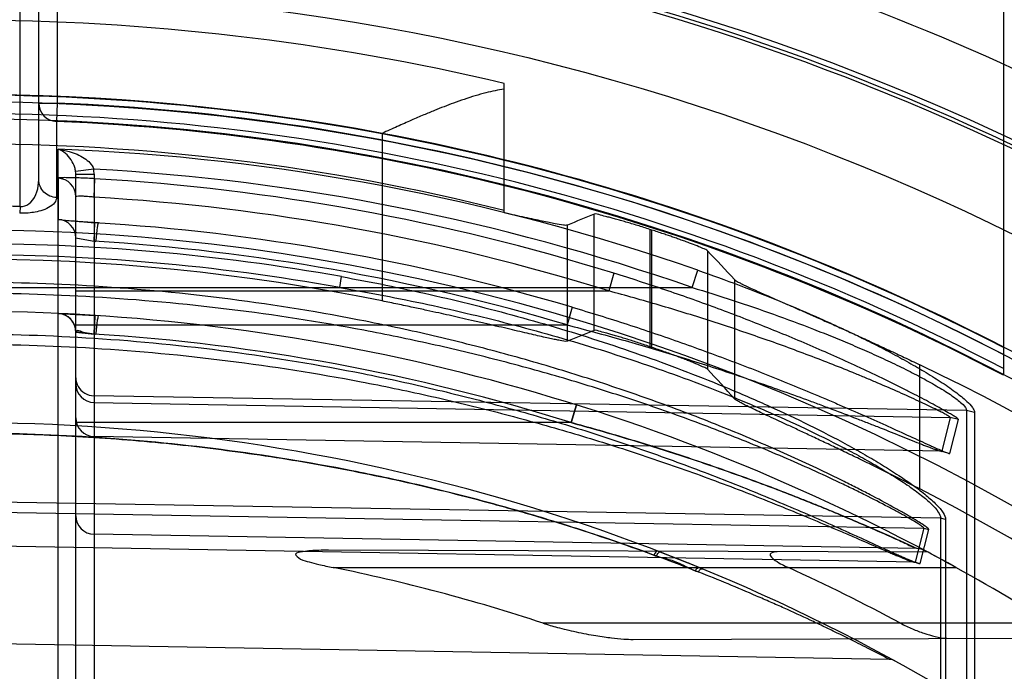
# Model space of a CAD drawing. Header units: millimetres. Extents: x 0 to 297, y 0 to 210.
# Tile 45 of 256: x 145.85 to 146.036, y 91.388 to 91.511. Entities that reach past the tile are written whole.
import ezdxf

# ---------------------------------------------------------------- set-up
doc = ezdxf.new("R2010")
doc.units = ezdxf.units.MM
doc.header["$LTSCALE"] = 16.335
doc.layers.get('0').update_dxf_attribs({"linetype": 'CONTINUOUS'})
for name, color, linetype in [('01_GLOBAL', 7, 'CONTINUOUS'), ('INTFCLR_1', 7, 'CONTINUOUS'), ('INTFCLR_144815', 7, 'CONTINUOUS')]:
    doc.layers.add(name, color=color, linetype=linetype)

msp = doc.modelspace()

# ---------------------------------------------------------------- linework, layer by layer
at = {"color": 7, "linetype": 'Continuous'}
msp.add_circle((146.8548034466, 92.13446435), 2.66, dxfattribs=at)
at = {"color": 9, "linetype": 'Continuous'}
msp.add_arc((146.8548034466, 92.13446435), 2.6259090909, 182.9674534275, 267.0325465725, dxfattribs=at)
at = {"layer": '01_GLOBAL', "color": 7, "linetype": 'Continuous'}
msp.add_circle((146.8548034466, 92.13446435), 2.695, dxfattribs=at)
at = {"layer": 'INTFCLR_1', "color": 6, "linetype": 'Continuous'}
for p, q in [((146.0356077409, 91.6442686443), (146.0356077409, 91.4442887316)), ((145.8642085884, 91.4555704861), (145.8640466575, 91.4520775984)), ((145.8606077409, 91.4524546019), (145.8640466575, 91.4520775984)), ((145.9782187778, 91.4080186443), (145.978781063, 91.4077873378))]:
    msp.add_line(p, q, dxfattribs=at)
at = {"layer": 'INTFCLR_1', "color": 9, "linetype": 'Continuous'}
for p, q in [((145.8501077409, 91.4761146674), (145.8501077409, 91.6034353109)), ((145.8536077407, 91.4811923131), (145.8536077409, 91.5917686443)), ((145.8571077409, 91.5917686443), (145.8571077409, 91.4956634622)), ((145.8536077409, 91.4956634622), (145.8571077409, 91.4956634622)), ((145.8571077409, 91.4956634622), (145.8569642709, 91.4921759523)), ((145.8569642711, 91.4921759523), (145.8569642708, 91.4778234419)), ((145.8572536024, 91.3765782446), (145.8572536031, 91.48696436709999)), ((145.8639853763, 91.48319577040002), (145.8605771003, 91.4827419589)), ((145.8572577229, 91.48147207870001), (145.8572606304, 91.473704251)), ((145.8606077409, 91.35565341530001), (145.8606077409, 91.48225481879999)), ((145.8606077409, 91.48225481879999), (145.8640466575, 91.48225481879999)), ((145.8640466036, 91.477892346), (145.8641943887, 91.4813839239)), ((145.8640466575, 91.48225481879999), (145.8640466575, 91.3521539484)), ((145.8501077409, 91.4761146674), (145.8500216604, 91.47487020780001)), ((145.976882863, 91.4608497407), (145.9779654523, 91.4641052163)), ((145.9103981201, 91.4608497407), (145.9107326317, 91.462898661)), ((145.9621288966, 91.4635389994), (145.9611499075, 91.46020021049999)), ((145.8326077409, 91.4608497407), (145.976882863, 91.4608497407)), ((145.8606077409, 91.46020020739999), (145.9611497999, 91.46020020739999)), ((145.9542482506, 91.4571349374), (145.9533156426, 91.4537816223)), ((145.8606077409, 91.4537816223), (145.9533156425, 91.4537816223)), ((146.0286589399, 91.4376204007), (145.8640466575, 91.44040919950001)), ((145.8640466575, 91.43915553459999), (146.0255708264, 91.43633817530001)), ((145.9550406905, 91.4386949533), (145.9540553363, 91.4353550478)), ((145.9540553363, 91.4353550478), (145.9550406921, 91.4386949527)), ((146.0255708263, 91.4363381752), (146.02396035, 91.4299476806)), ((146.0255064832, 91.4295570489), (146.0271054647, 91.435953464)), ((146.0271054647, 91.4359534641), (146.0255708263, 91.43633817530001)), ((146.0286589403, 91.4376204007), (146.0286589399, 91.35519666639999)), ((146.0301730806, 91.43725742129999), (146.02865894, 91.4376204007)), ((146.0301730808, 91.4372574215), (146.0301730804, 91.3549151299)), ((145.9540553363, 91.4353550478), (145.8606077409, 91.4353550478)), ((146.02396035, 91.4299476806), (145.8640466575, 91.43273694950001)), ((146.02396035, 91.4299476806), (146.0255064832, 91.4295570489)), ((146.0237571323, 91.41731806), (145.8396077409, 91.4204378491)), ((145.8396077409, 91.4185939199), (146.0205980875, 91.4154370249)), ((146.0237571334, 91.41731806), (146.0237571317, 91.3394496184)), ((146.0246863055, 91.4170900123), (146.0237571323, 91.41731806)), ((146.0205980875, 91.4154370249), (146.0189479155, 91.40904722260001)), ((146.0205980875, 91.4154370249), (146.0215404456, 91.4151949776)), ((146.0246863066, 91.4170900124), (146.0246863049, 91.3392727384)), ((146.019255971, 91.4115858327), (145.8640466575, 91.41429502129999)), ((146.0198976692, 91.4088012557), (146.0215404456, 91.4151949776)), ((146.0189479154, 91.40904722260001), (145.8396077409, 91.4121753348)), ((146.021387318, 91.41088411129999), (145.9083029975, 91.4112788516)), ((145.9091496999, 91.4080186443), (146.0266575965, 91.4080186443)), ((146.0189479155, 91.40904722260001), (146.0198976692, 91.4088012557)), ((146.0444739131, 91.3975186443), (145.9487531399, 91.3975186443)), ((146.0141199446, 91.39067228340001), (145.8396077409, 91.3937184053)), ((145.9657333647, 91.3944589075), (146.0488330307, 91.3947489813))]:
    msp.add_line(p, q, dxfattribs=at)
at = {"layer": 'INTFCLR_1', "color": 7, "linetype": 'Continuous'}
for p, q in [((145.8572536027, 91.48696436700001), (145.8582089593, 91.486808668)), ((145.8572606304, 91.4737042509), (145.8641986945, 91.4730729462)), ((145.8640466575, 91.4695819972), (145.8641986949, 91.4730729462)), ((145.8606077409, 91.4702101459), (145.8640466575, 91.4695819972)), ((145.8606077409, 91.4702101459), (145.8643840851, 91.4695396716)), ((145.8572348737, 91.4559524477), (145.8642085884, 91.4555704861)), ((145.8572348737, 91.4559524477), (145.8642085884, 91.4555704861)), ((145.8640466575, 91.4520775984), (145.8642085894, 91.455570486)), ((145.8606077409, 91.4524546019), (145.8643837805, 91.4520352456)), ((145.9782187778, 91.4080186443), (145.9705458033, 91.4110669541)), ((145.9708273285, 91.41095838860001), (145.9762650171, 91.4088138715)), ((146.0266575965, 91.4080186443), (146.0251005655, 91.4088762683))]:
    msp.add_line(p, q, dxfattribs=at)
at = {"layer": 'INTFCLR_1', "color": 6, "linetype": 'Continuous'}
for centre, radius, start, end in [((145.8396077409, 91.0702686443), 0.4269039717, 62.6696856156, 90.00000000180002), ((145.8396077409, 91.0702686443), 0.4234040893, 62.4245665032, 90), ((145.8396077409, 91.0702686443), 0.4224162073, 270, 90.00000002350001), ((145.8398795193, 91.0702655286), 0.4118364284, 72.7321003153, 86.6152856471), ((145.8396077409, 91.0702686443), 0.4014439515, 270, 90.00000002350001), ((145.8407260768, 91.07000445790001), 0.3448701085, 71.7454116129, 78.556352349), ((145.8389818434, 91.06734515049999), 0.3747205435, 61.77768115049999, 65.3868155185), ((145.8396077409, 91.0702686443), 0.3860864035, 57.18603115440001, 61.0218089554)]:
    msp.add_arc(centre, radius, start, end, dxfattribs=at)
at = {"layer": 'INTFCLR_1', "color": 9, "linetype": 'Continuous'}
for centre, radius, start, end in [((145.8571024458, 91.49566828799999), 0.0034948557, 180.0791186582, 267.734263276), ((145.8396077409, 91.0702686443), 0.4257546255, 62.58972046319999, 87.6442799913), ((145.8396077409, 91.0702686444), 0.4222641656, 62.3438421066, 87.6442799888), ((145.8408870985, 91.07038823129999), 0.4168975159, 70.80368684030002, 87.7501121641), ((145.8567201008, 91.482254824), 0.0038876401, 359.9998982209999, 7.198282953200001), ((145.8409375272, 91.07038695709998), 0.4134517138, 70.8036894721, 86.80439256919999), ((145.8567873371, 91.48225451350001), 0.007259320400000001, 0.0023832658, 7.450052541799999), ((145.8571091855, 91.4779766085), 0.0034985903, 0.0202987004, 87.56672202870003), ((145.8399456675, 91.0702933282), 0.4083111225, 72.7319313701, 86.6160883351), ((145.8396092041, 91.162266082), 0.314024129, 88.08411549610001, 90.00026696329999), ((145.8571091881, 91.47020890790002), 0.0034985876, 0.0202744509, 87.5191050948), ((145.8393409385, 91.0702684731), 0.4035707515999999, 73.4574954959, 86.4686572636), ((145.8394020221, 91.07026847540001), 0.4000733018, 73.4571779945, 86.4683268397), ((145.8405389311, 91.07037646), 0.3987490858, 79.8611195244, 90.13380172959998), ((145.8405717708, 91.0703878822), 0.3966562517, 79.8609639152, 90.1392513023), ((145.8396077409, 91.0702686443), 0.3860864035, 61.9120625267, 89.9999999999), ((145.8571077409, 91.4524546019), 0.0035, 0, 87.37830171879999), ((145.8396683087, 91.0702658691), 0.3825892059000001, 72.6035705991, 86.3466731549), ((145.8641063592, 91.4426537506), 0.0034986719, 180.0212941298, 269.0222658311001), ((145.8641063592, 91.4362351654), 0.0034986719, 180.0212940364, 269.0222657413), ((145.8396077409, 91.0702686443), 0.3650864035, 56.81755615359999, 90), ((145.8641077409, 91.4177944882), 0.0035, 180.0000000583, 268.9999997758), ((146.0191948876, 91.4080863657), 0.0035, 62.0044590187, 88.99999997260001), ((145.9866574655, 91.429137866), 0.0235888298, 247.0530898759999, 248.51318059), ((146.0140832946, 91.3885726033), 0.0021, 61.2710318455, 88.99999997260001)]:
    msp.add_arc(centre, radius, start, end, dxfattribs=at)
at = {"layer": 'INTFCLR_1', "color": 7, "linetype": 'Continuous'}
for centre, radius, start, end in [((145.8386434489, 91.05208917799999), 0.4042911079, 86.27788907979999, 87.35963301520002), ((145.8512879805, 91.35156954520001), 0.1013146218, 82.76546253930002, 84.72199679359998), ((145.8396077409, 91.0702686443), 0.3860864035, 61.0218089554, 61.9120625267), ((145.8410322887, 91.0729031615), 0.3830914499, 61.28315898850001, 61.9145114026), ((145.8496265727, 91.0887970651), 0.3650230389, 61.26721180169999, 61.93014629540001), ((145.9069760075, 91.23600501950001), 0.1861823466, 67.6576901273, 68.1513111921)]:
    msp.add_arc(centre, radius, start, end, dxfattribs=at)
at = {"layer": 'INTFCLR_1', "color": 9, "linetype": 'Continuous'}
for points, knots in [([(145.8605771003, 91.4827419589), (145.8605439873, 91.4830038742), (145.8603700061, 91.48376989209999), (145.8595489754, 91.4854453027), (145.8582570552, 91.4865826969), (145.8572536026, 91.48696436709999)], [0, 0, 0, 0, 0.1424217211, 0.4208258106, 1, 1, 1, 1]), ([(145.8501077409, 91.4761146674), (145.8502598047, 91.4761044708), (145.8510018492, 91.47612755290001), (145.8530578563, 91.47737186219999), (145.8536077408, 91.4796931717), (145.853607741, 91.4811923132)], [0, 0, 0, 0, 0.0682135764, 0.3290140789, 1, 1, 1, 1]), ([(145.8569642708, 91.477823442), (145.856099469, 91.4778576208), (145.8543438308, 91.47857949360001), (145.853607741, 91.4803489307), (145.853607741, 91.4811923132)], [0, 0, 0, 0, 0.5064646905, 1, 1, 1, 1]), ([(145.8641943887, 91.4813839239), (145.8637419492, 91.48141068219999), (145.8628535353, 91.4814582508), (145.86156916, 91.48151269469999), (145.860297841, 91.4815563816), (145.8591744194, 91.48156167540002), (145.8581408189, 91.481595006), (145.8576831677, 91.4815017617), (145.8572576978, 91.4815434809), (145.8572577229, 91.4814720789)], [0, 0, 0, 0, 0.1956729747, 0.3838460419, 0.5560432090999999, 0.7412667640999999, 0.881626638, 0.9691736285, 1, 1, 1, 1]), ([(145.8569642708, 91.477823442), (145.8569642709, 91.4774804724), (145.85660376, 91.4766580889), (145.8554586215, 91.4758532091), (145.8540633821, 91.4753078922), (145.8522296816, 91.4749128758), (145.8508866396, 91.47484127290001), (145.8500216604, 91.47487020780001)], [0, 0, 0, 0, 0.1269922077, 0.3073594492, 0.5057036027, 0.679542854, 1, 1, 1, 1]), ([(145.8640466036, 91.477892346), (145.8638225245, 91.47791884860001), (145.8632296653, 91.4779832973), (145.8623639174, 91.4780468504), (145.8614451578, 91.4780967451), (145.8610056, 91.4780471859), (145.8606077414, 91.47804874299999), (145.8606077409, 91.47797784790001)], [0, 0, 0, 0, 0.1956692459, 0.5141351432, 0.7714015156, 0.9385219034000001, 1, 1, 1, 1]), ([(145.9779654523, 91.4641052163), (145.980576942, 91.4631959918), (145.9857681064, 91.46131388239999), (145.9934630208, 91.45828769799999), (145.999784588, 91.4555895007), (146.0047728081, 91.453317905), (146.0084600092, 91.4515618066), (146.0120791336, 91.44975436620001), (146.0155981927, 91.4479040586), (146.0189761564, 91.4460227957), (146.0221591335, 91.4441262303), (146.0246434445, 91.44251708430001), (146.0264571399, 91.4412259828), (146.0276498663, 91.4403076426), (146.0287853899, 91.43932798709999), (146.0296904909, 91.4383992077), (146.0301730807, 91.4375931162), (146.0301730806, 91.43725742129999)], [0, 0, 0, 0, 0.1399143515, 0.2793523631, 0.4183208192, 0.4876277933, 0.5566715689, 0.6249513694, 0.6922995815, 0.7578231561, 0.8205641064, 0.8797384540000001, 0.9075437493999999, 0.9331526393, 0.9559789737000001, 0.9830146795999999, 1, 1, 1, 1]), ([(145.9107326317, 91.462898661), (145.916327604, 91.4618981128), (145.9274509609, 91.4596537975), (145.9439310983, 91.45554207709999), (145.9601394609, 91.4506803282), (145.9733993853, 91.44597998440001), (145.9825230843, 91.4423261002), (145.98768108, 91.4401298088), (145.9927565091, 91.4378776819), (145.9989313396, 91.4349619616), (146.0049151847, 91.4318730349), (146.0094984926, 91.4293143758), (146.0127497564, 91.4273909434), (146.0157935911, 91.4254660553), (146.0185632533, 91.4235657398), (146.0209622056, 91.4217396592), (146.0228794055, 91.42003192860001), (146.0241692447, 91.4185730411), (146.0246863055, 91.4175245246), (146.0246863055, 91.4170900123)], [0, 0, 0, 0, 0.1368680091, 0.2731479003, 0.4088782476, 0.5442043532, 0.6117611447, 0.6455181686, 0.6791986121, 0.7454685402, 0.8099256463, 0.8413136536, 0.871861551, 0.9008796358, 0.9280292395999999, 0.952698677, 0.9735151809, 0.9895366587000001, 1, 1, 1, 1]), ([(146.0271054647, 91.4359534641), (146.0271200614, 91.436012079), (146.0268770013, 91.4361595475), (146.0265752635, 91.43641140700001), (146.0259417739, 91.43678815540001), (146.0250457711, 91.4373268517), (146.0238164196, 91.4380197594), (146.0222967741, 91.4388536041), (146.0206036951, 91.4397558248), (146.0187829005, 91.44070368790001), (146.0161870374, 91.4420254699), (146.0134957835, 91.4433535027), (146.0107222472, 91.4446834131), (146.0078422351, 91.4460379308), (146.0041754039, 91.44771335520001), (145.998194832, 91.45034436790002), (145.9905612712, 91.45351496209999), (145.9812272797, 91.4571010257), (145.9717378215, 91.46046186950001), (145.9653413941, 91.4625403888), (145.9621288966, 91.4635389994)], [0, 0, 0, 0, 0.002561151, 0.0090305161, 0.0191913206, 0.0324084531, 0.0539779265, 0.07873094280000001, 0.1060054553, 0.1352860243, 0.1657745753, 0.2295109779, 0.2625259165, 0.2961902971, 0.3644524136, 0.4334514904, 0.5732097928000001, 0.7148724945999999, 0.8573623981, 1, 1, 1, 1]), ([(146.021540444, 91.4151949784), (146.0215659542, 91.41529466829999), (146.0211585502, 91.4155533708), (146.0206455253, 91.41598872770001), (146.0195705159, 91.4166451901), (146.0185211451, 91.4172895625), (146.0175037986, 91.41788386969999), (146.0163207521, 91.41856418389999), (146.0139744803, 91.4198768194), (146.0111128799, 91.42140770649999), (146.008047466, 91.4229883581), (146.0046966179, 91.4246732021), (146.0003115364, 91.42679683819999), (145.9948655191, 91.42930864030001), (145.9873084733, 91.4326263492), (145.9775665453, 91.4365896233), (145.967588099, 91.4402423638), (145.959435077, 91.44298582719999), (145.9511704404, 91.44560643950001), (145.9428233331, 91.4480147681), (145.9344067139, 91.45020882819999), (145.9259572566, 91.45225684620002), (145.9111517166, 91.4554461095), (145.8898568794, 91.45891665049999), (145.86455856, 91.4613283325), (145.8477839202, 91.46184287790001), (145.8396077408, 91.46183742)], [0, 0, 0, 0, 0.0016246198, 0.0057382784, 0.0122045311, 0.0206242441, 0.0254881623, 0.0307532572, 0.0421856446, 0.06792157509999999, 0.0819920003, 0.0966359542, 0.1271351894, 0.1589098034, 0.1913167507, 0.2574313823, 0.3249183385, 0.3590434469, 0.3932372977, 0.4617975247, 0.4961704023, 0.5305546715, 0.5990535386, 0.7352415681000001, 0.8709143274, 1, 1, 1, 1]), ([(145.9103981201, 91.4608497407), (145.9159600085, 91.4598903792), (145.9270228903, 91.45777814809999), (145.943415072, 91.45387193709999), (145.9595372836, 91.44925634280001), (145.972730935, 91.44478937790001), (145.9818125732, 91.4413166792), (145.986942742, 91.4392239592), (145.991992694, 91.43708940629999), (145.9981311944, 91.43431375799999), (146.0040869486, 91.43137975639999), (146.0086465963, 91.4289431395), (146.0118818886, 91.42711630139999), (146.0149085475, 91.4252842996), (146.0176640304, 91.4234783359), (146.0200481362, 91.4217420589), (146.0219570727, 91.4201193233), (146.0232324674, 91.4187373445), (146.0237613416, 91.41773329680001), (146.0237571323, 91.41731806)], [0, 0, 0, 0, 0.137561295, 0.2744141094, 0.4105726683, 0.5461541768, 0.6137615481, 0.64752046, 0.6811904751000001, 0.7473830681, 0.8116887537, 0.8429640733, 0.87337893, 0.9022313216, 0.9291876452, 0.9536238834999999, 0.9741733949, 0.9898789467, 1, 1, 1, 1]), ([(146.0255708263, 91.43633817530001), (146.0255862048, 91.4363915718), (146.0253370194, 91.4365183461), (146.0250475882, 91.4367376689), (146.0244153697, 91.437064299), (146.0235294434, 91.4375327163), (146.0223097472, 91.4381346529), (146.0208038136, 91.43885894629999), (146.019125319, 91.43964240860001), (146.0173202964, 91.4404653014), (146.0147457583, 91.4416129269), (146.0120776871, 91.4427649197), (146.0093288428, 91.4439176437), (146.0064725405, 91.4450920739), (146.0028359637, 91.44654389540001), (145.9969030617, 91.44882272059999), (145.9893306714, 91.4515653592), (145.9800765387, 91.45466070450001), (145.970668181, 91.4575563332), (145.9643322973, 91.4593428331), (145.9611499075, 91.46020021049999)], [0, 0, 0, 0, 0.0024217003, 0.0087445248, 0.0187469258, 0.03179946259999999, 0.0531453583, 0.0776807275, 0.1047474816, 0.1338336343, 0.1641459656, 0.2275874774, 0.2604844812, 0.2940511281, 0.3621807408, 0.431129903, 0.5710277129, 0.7131363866, 0.8563610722, 1, 1, 1, 1]), ([(145.976882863, 91.4608497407), (145.9794701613, 91.4600674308), (145.9846130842, 91.4584484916), (145.9922433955, 91.4558379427), (145.9985166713, 91.4535080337), (146.0034649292, 91.45153781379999), (146.0071230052, 91.4500225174), (146.0107102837, 91.44845424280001), (146.0142007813, 91.44685455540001), (146.0175492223, 91.44522256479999), (146.02070371, 91.4435807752), (146.0231702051, 91.442180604), (146.0249677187, 91.441065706), (146.026457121, 91.44006181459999), (146.0277109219, 91.4390639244), (146.0286682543, 91.4380573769), (146.02865894, 91.4376204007)], [0, 0, 0, 0, 0.1416668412, 0.2825547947, 0.4226327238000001, 0.4923475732, 0.5616928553, 0.6301453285, 0.69753048, 0.7629222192, 0.8253395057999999, 0.8839426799, 0.9113615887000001, 0.9364764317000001, 0.9770923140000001, 1, 1, 1, 1]), ([(146.0205980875, 91.4154370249), (146.0206240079, 91.4155332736), (146.0202144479, 91.4157795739), (146.0197095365, 91.4161936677), (146.0186382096, 91.4168184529), (146.0175959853, 91.4174315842), (146.0165842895, 91.4179971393), (146.015407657, 91.4186447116), (146.0130734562, 91.41989432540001), (146.0102275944, 91.42135097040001), (146.0071793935, 91.42285461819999), (146.0038461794, 91.4244578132), (145.9994841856, 91.4264782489), (145.9940676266, 91.4288672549), (145.9865493, 91.43202316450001), (145.9768575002, 91.43579198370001), (145.9669353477, 91.4392626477), (145.9588280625, 91.4418689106), (145.9506061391, 91.4443591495), (145.9423040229, 91.446646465), (145.9339342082, 91.4487294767), (145.9255287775, 91.45067418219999), (145.91079694, 91.4537023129), (145.8896146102, 91.4569940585), (145.8644446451, 91.4592802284), (145.8477519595, 91.4597669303), (145.8396077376, 91.4597610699)], [0, 0, 0, 0, 0.001587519, 0.005652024, 0.0120574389, 0.0204079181, 0.0252346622, 0.0304611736, 0.041814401, 0.0673892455, 0.0813795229, 0.09594515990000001, 0.1262963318, 0.1579363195, 0.1902248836, 0.2561524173, 0.3235168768, 0.3576041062, 0.3917751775, 0.460332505, 0.4947236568, 0.5291384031, 0.5977314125, 0.7342178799, 0.8702910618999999, 1, 1, 1, 1]), ([(145.9542482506, 91.4571349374), (145.9577229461, 91.45610288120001), (145.9646269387, 91.45395539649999), (145.9748672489, 91.4504839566), (145.9849537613, 91.4467847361), (145.993237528, 91.4435203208), (145.9989658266, 91.4411499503), (146.0022053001, 91.4397787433), (146.0053879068, 91.4384120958), (146.0085188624, 91.4370401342), (146.0115840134, 91.4356734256), (146.0144722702, 91.4343728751), (146.0172325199, 91.4331147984), (146.0198389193, 91.4319238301), (146.0213288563, 91.4312458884), (146.0224249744, 91.4307535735), (146.0232559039, 91.4303840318), (146.0240376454, 91.4300498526), (146.0248069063, 91.42972149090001), (146.0251624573, 91.42962375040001), (146.0254921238, 91.42949982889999), (146.0255064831, 91.42955704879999)], [0, 0, 0, 0, 0.1421648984, 0.2835408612, 0.4240418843, 0.5634911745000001, 0.6327206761, 0.6671818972, 0.7014587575, 0.7685665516, 0.8012506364, 0.8330851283, 0.8928023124, 0.9202157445, 0.9454950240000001, 0.9569633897, 0.9674170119, 0.9809471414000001, 0.9912428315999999, 0.9976861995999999, 1, 1, 1, 1]), ([(145.9533156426, 91.4537816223), (145.9567573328, 91.45289632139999), (145.9635955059, 91.45105256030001), (145.973746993, 91.44806370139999), (145.9837462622, 91.44487289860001), (145.9919622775, 91.4420510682), (145.9976449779, 91.4399990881), (146.0008572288, 91.4388119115), (146.0040118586, 91.43762871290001), (146.0071159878, 91.4364400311), (146.0101554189, 91.43525508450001), (146.0130187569, 91.4341274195), (146.0157557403, 91.4330358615), (146.0183402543, 91.432002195), (146.0198175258, 91.4314135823), (146.020904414, 91.43098638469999), (146.021728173, 91.4306649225), (146.0225054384, 91.430376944), (146.0232644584, 91.4300852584), (146.0236248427, 91.4300128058), (146.0239440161, 91.4298914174), (146.02396035, 91.42994768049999)], [0, 0, 0, 0, 0.1428660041, 0.2846936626, 0.425393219, 0.5647895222, 0.6339010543, 0.6682815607, 0.7024641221, 0.7693490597, 0.8019078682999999, 0.8336113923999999, 0.8930666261, 0.9203587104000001, 0.9455323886, 0.9569577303, 0.9673772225, 0.9808763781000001, 0.9911706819, 0.9976447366, 1, 1, 1, 1]), ([(145.8396077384, 91.45208321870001), (145.8477600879, 91.45207782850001), (145.8644551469, 91.45153338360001), (145.8895806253, 91.44906670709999), (145.9106671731, 91.4455724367), (145.9273933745, 91.4419466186), (145.9377966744, 91.4393329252), (145.9460699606, 91.43703920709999), (145.9542623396, 91.4346254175), (145.9643452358, 91.4313921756), (145.9761982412, 91.4271843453), (145.985840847, 91.42343755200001), (145.9933249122, 91.4203511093), (145.9986882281, 91.4180601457), (146.0030011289, 91.4161610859), (146.0063100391, 91.4146774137), (146.0093417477, 91.4133052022), (146.012180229, 91.4120073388), (146.0145259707, 91.41093951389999), (146.0157099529, 91.4104062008), (146.0167305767, 91.409950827), (146.0177800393, 91.4094955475), (146.0188934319, 91.4090283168), (146.0194086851, 91.4088713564), (146.0198768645, 91.40872062), (146.0198976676, 91.4088012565)], [0, 0, 0, 0, 0.1307897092, 0.2677697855, 0.4047495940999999, 0.4734241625, 0.5423054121, 0.5768037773, 0.611155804, 0.6793183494, 0.7466483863, 0.8129134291, 0.8452601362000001, 0.876523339, 0.9064770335, 0.9208618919, 0.9347014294, 0.959863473, 0.9709448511, 0.9760316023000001, 0.9807221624, 0.9887877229, 0.9948915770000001, 0.9986639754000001, 1, 1, 1, 1]), ([(145.8396077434, 91.4501670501), (145.8477271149, 91.4501620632), (145.8643382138, 91.4496459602), (145.8893329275, 91.4473063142), (145.9103054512, 91.4439912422), (145.9269436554, 91.4405488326), (145.9372912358, 91.43806689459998), (145.9455204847, 91.4358881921), (145.9536663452, 91.43359594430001), (145.963691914, 91.43052502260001), (145.9754800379, 91.42652654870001), (145.9850719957, 91.4229645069), (145.9925168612, 91.42002965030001), (145.9978511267, 91.41785138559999), (146.0021410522, 91.4160454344), (146.0054323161, 91.41463444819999), (146.0084476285, 91.4133295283), (146.0112710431, 91.41209520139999), (146.0136041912, 91.4110796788), (146.0147818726, 91.4105725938), (146.0157970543, 91.4101393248), (146.0168420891, 91.4097074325), (146.0179477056, 91.4092599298), (146.0184642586, 91.40911694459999), (146.0189261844, 91.408967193), (146.0189479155, 91.40904722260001)], [0, 0, 0, 0, 0.131349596, 0.2686565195, 0.4058580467, 0.4745887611, 0.5434829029, 0.5779698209, 0.612297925, 0.6803743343, 0.7475662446, 0.8136422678, 0.8458776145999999, 0.8770217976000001, 0.9068518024, 0.9211743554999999, 0.9349525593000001, 0.9600013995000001, 0.9710336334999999, 0.9760984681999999, 0.9807694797, 0.9888041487, 0.994889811, 0.9986584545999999, 1, 1, 1, 1]), ([(145.860607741, 91.44380572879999), (145.860607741, 91.44323556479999), (145.8609233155, 91.44206008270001), (145.8622222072, 91.4407576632), (145.8634355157, 91.4404195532), (145.8640466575, 91.44040919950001)], [0, 0, 0, 0, 0.3229490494, 0.6537909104, 1, 1, 1, 1]), ([(146.019255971, 91.4115858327), (146.0181720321, 91.41209096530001), (146.0165733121, 91.4128260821), (146.0144046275, 91.413805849), (146.0127143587, 91.4145609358), (146.0108934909, 91.41536479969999), (146.0082904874, 91.41649594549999), (146.0048812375, 91.4179449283), (146.0013786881, 91.41938989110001), (145.9984842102, 91.4205497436), (145.9955165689, 91.4217228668), (145.9902389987, 91.4237552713), (145.9825772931, 91.42654249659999), (145.9748006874, 91.4291669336), (145.9684866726, 91.4311682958), (145.9621031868, 91.43311092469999), (145.9572805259, 91.4344753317), (145.9540553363, 91.4353550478)], [0, 0, 0, 0, 0.0516329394, 0.07597447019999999, 0.1027491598, 0.1315643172, 0.1619139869, 0.2252911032, 0.2915055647, 0.3255023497, 0.3599250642, 0.4292866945, 0.5696783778, 0.7119074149, 0.7836251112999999, 0.8556591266, 1, 1, 1, 1]), ([(145.9540553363, 91.4353550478), (145.9572729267, 91.4344775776), (145.9636699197, 91.43266625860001), (145.9731601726, 91.4297181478), (145.9825072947, 91.4265673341), (145.9901831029, 91.4237769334), (145.9962143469, 91.4214533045), (145.9999127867, 91.4199835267), (146.0028092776, 91.4187989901), (146.0055877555, 91.4176442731), (146.0088941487, 91.4162407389), (146.0120365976, 91.4148586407), (146.0143914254, 91.41381646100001), (146.0158576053, 91.4131398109), (146.0175041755, 91.4124325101), (146.0179531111, 91.41207885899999), (146.0194472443, 91.4115824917), (146.019255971, 91.4115858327)], [0, 0, 0, 0, 0.1439991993, 0.2870321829, 0.4290317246, 0.5698547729, 0.6396317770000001, 0.7080941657, 0.7416890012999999, 0.7747394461, 0.8380349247, 0.8965827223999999, 0.9235689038, 0.9481140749, 0.9691313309, 0.9917401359, 1, 1, 1, 1]), ([(146.0141199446, 91.39067228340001), (146.0131143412, 91.39119954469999), (146.0115936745, 91.3919878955), (146.0094792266, 91.3930653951), (146.0070351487, 91.3942953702), (146.0043589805, 91.3956127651), (146.0014862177, 91.39699335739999), (145.9983225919, 91.3984870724), (145.9950386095, 91.3999941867), (145.9916530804, 91.4015024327), (145.9881303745, 91.4030394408), (145.9817859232, 91.4057192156), (145.9724771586, 91.4093906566), (145.9629406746, 91.4127984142), (145.9551338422, 91.4153727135), (145.9471978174, 91.4178441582), (145.937163, 91.42069601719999), (145.9249929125, 91.4237199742), (145.9086661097, 91.42720364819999), (145.8881203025, 91.4305308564), (145.8637023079, 91.4328537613), (145.8475074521, 91.4333563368), (145.8396077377, 91.43335586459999)], [0, 0, 0, 0, 0.0187784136, 0.0283277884, 0.0392482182, 0.0640293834, 0.0776580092, 0.09196060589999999, 0.1218891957, 0.1374137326, 0.153256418, 0.1854526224, 0.251312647, 0.3187201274, 0.3529062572, 0.3872583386, 0.456181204, 0.5254040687, 0.5946131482, 0.7322372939, 0.8693511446, 1, 1, 1, 1]), ([(145.8396077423, 91.43335586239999), (145.8449635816, 91.433351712), (145.8559204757, 91.43312690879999), (145.8724326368, 91.4320640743), (145.8891064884, 91.4302501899), (145.9056736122, 91.42770661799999), (145.9221308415, 91.42442520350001), (145.9343713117, 91.421421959), (145.9424756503, 91.4191754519), (145.9478450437, 91.4176257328), (145.9544888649, 91.41559320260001), (145.9623566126, 91.41299345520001), (145.9675430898, 91.41115718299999), (145.9701091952, 91.41020138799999)], [0, 0, 0, 0, 0.1206088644, 0.2467093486, 0.3724880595, 0.4981837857, 0.6240325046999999, 0.7502704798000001, 0.7818918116, 0.8134145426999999, 0.8761180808, 0.9383352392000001, 1, 1, 1, 1]), ([(145.9774606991, 91.4074157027), (145.9775273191, 91.40750705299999), (145.9777248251, 91.40774652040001), (145.9780062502, 91.4080430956), (145.9782187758, 91.4080186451)], [0, 0, 0, 0, 0.3457672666, 1, 1, 1, 1]), ([(145.9780171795, 91.40718841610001), (145.9780852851, 91.4072880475), (145.9782673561, 91.40752562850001), (145.9785879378, 91.4078669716), (145.9787810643, 91.40778733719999)], [0, 0, 0, 0, 0.3661711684, 1, 1, 1, 1])]:
    msp.add_open_spline(points, degree=3, knots=knots, dxfattribs=at)
at = {"layer": 'INTFCLR_1', "color": 7, "linetype": 'Continuous'}
for points, knots in [([(145.8572536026, 91.48696436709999), (145.8579607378, 91.48687465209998), (145.8591854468, 91.4866228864), (145.8608539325, 91.48602042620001), (145.8625573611, 91.48511256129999), (145.8637152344, 91.48405690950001), (145.863985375, 91.4831957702)], [0, 0, 0, 0, 0.2674924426, 0.4675439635, 0.6613142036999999, 1, 1, 1, 1]), ([(145.8648794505, 91.47303026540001), (145.8644255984, 91.473057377), (145.8635247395, 91.47311499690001), (145.8623070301, 91.4731939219), (145.8612476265, 91.47326884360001), (145.8602011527, 91.47334370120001), (145.8591767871, 91.4734413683), (145.8581469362, 91.4735017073), (145.8576815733, 91.4736401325), (145.8572606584, 91.47363110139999), (145.8572606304, 91.473704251)], [0, 0, 0, 0, 0.1781208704, 0.3536992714, 0.4778429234, 0.5947524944, 0.7626660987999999, 0.8908579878, 0.9713424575, 1, 1, 1, 1]), ([(145.8648794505, 91.47303026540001), (145.8648122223, 91.4730683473), (145.8646978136, 91.4725091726), (145.8645997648, 91.4720088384), (145.864470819, 91.47078897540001), (145.8644106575, 91.4699789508), (145.8643840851, 91.4695396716)], [0, 0, 0, 0, 0.06536052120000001, 0.2853264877, 0.6277224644, 1, 1, 1, 1]), ([(145.8606077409, 91.4524546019), (145.860607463, 91.45310440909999), (145.8602582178, 91.4542427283), (145.8590117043, 91.4555400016), (145.8578846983, 91.4559227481), (145.8572348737, 91.4559524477)], [0, 0, 0, 0, 0.3680915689, 0.6315143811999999, 1, 1, 1, 1]), ([(145.8648889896, 91.45552764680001), (145.8648000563, 91.4555330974), (145.8647478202, 91.45501581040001), (145.8645861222, 91.45443819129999), (145.8644841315, 91.4532702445), (145.8644123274, 91.4524653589), (145.8643837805, 91.4520352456)], [0, 0, 0, 0, 0.0754024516, 0.2982178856, 0.6352086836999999, 1, 1, 1, 1]), ([(145.9705458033, 91.4110669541), (145.9705049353, 91.41110204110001), (145.9700440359, 91.4111357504), (145.969826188, 91.41064678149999), (145.9696281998, 91.4103507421)], [0, 0, 0, 0, 0.1313723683, 1, 1, 1, 1]), ([(145.9696281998, 91.4103507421), (145.9704249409, 91.41006926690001), (145.9719070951, 91.4097636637), (145.9739649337, 91.4091064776), (145.9757085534, 91.40822368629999), (145.9768687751, 91.4076659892), (145.9774606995, 91.4074157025)], [0, 0, 0, 0, 0.302215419, 0.5396466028, 0.7701500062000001, 1, 1, 1, 1]), ([(145.9701091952, 91.41020138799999), (145.9702279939, 91.4104130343), (145.9703832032, 91.4106796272), (145.9707207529, 91.41099943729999), (145.9708273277, 91.4109583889)], [0, 0, 0, 0, 0.6800170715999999, 1, 1, 1, 1])]:
    msp.add_open_spline(points, degree=3, knots=knots, dxfattribs=at)
at = {"layer": 'INTFCLR_1', "color": 6, "linetype": 'Continuous'}
for points, knots in [([(145.8640466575, 91.4520775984), (145.863482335, 91.4521502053), (145.8626213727, 91.4519846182), (145.8606077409, 91.4530388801), (145.8606077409, 91.4524546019)], [0, 0, 0, 0, 0.4933648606, 1, 1, 1, 1]), ([(145.9083029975, 91.4112788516), (145.9076883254, 91.4112809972), (145.9065828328, 91.4112696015), (145.9048631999, 91.41119284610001), (145.9036107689, 91.41104260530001), (145.9014663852, 91.4107279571), (145.9032430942, 91.409341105), (145.9046532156, 91.40910765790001), (145.9067517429, 91.4084968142), (145.9082424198, 91.4082022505), (145.9091496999, 91.4080186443)], [0, 0, 0, 0, 0.1317988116, 0.2406319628, 0.3548204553, 0.4511833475, 0.5474547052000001, 0.6695776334, 0.8015173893, 1, 1, 1, 1]), ([(145.992900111, 91.4109835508), (145.9924420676, 91.4109851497), (145.9909132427, 91.4106761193), (145.9931595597, 91.4088329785), (145.9941961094, 91.40840916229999), (145.9950491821, 91.4080186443)], [0, 0, 0, 0, 0.2397327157, 0.5089588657, 1, 1, 1, 1]), ([(145.9487531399, 91.3975186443), (145.9496474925, 91.3972235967), (145.9511039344, 91.3968027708), (145.9531862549, 91.3962793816), (145.955002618, 91.3958694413), (145.9568618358, 91.39549484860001), (145.9586336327, 91.3951792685), (145.9602246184, 91.3949316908), (145.961979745, 91.3946982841), (145.9637926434, 91.39451636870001), (145.9651471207, 91.39445686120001), (145.9657333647, 91.3944589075)], [0, 0, 0, 0, 0.1632736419, 0.2626361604, 0.3722353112, 0.4860585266, 0.5914184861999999, 0.6842202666, 0.7651840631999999, 0.8983622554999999, 1, 1, 1, 1]), ([(146.0161849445, 91.3975186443), (146.0169168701, 91.397125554), (146.0183751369, 91.3964434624), (146.0205684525, 91.3956034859), (146.022731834, 91.39496399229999), (146.0242040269, 91.39466300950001), (146.0249501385, 91.39466561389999)], [0, 0, 0, 0, 0.2687741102, 0.5201216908, 0.7586232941, 1, 1, 1, 1])]:
    msp.add_open_spline(points, degree=3, knots=knots, dxfattribs=at)
at = {"layer": 'INTFCLR_144815', "color": 6, "linetype": 'Continuous'}
msp.add_line((145.9413934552, 91.4749329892), (145.9413934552, 91.4993614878), dxfattribs=at)
at = {"layer": 'INTFCLR_144815', "color": 9, "linetype": 'Continuous'}
for p, q in [((145.9183939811, 91.4899372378), (145.9183939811, 91.45830657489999)), ((145.9584233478, 91.4527351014), (145.9584233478, 91.4746858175)), ((145.9533460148, 91.45074583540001), (145.9533460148, 91.4726283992)), ((145.968908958, 91.4718214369), (145.968908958, 91.4496858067)), ((145.9693065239, 91.449550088), (145.9693065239, 91.47169320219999)), ((145.979792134, 91.4677843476), (145.979792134, 91.44543004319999)), ((145.984869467, 91.4623512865), (145.984869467, 91.4398607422)), ((146.0198215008, 91.4228359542), (146.0198215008, 91.4462812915))]:
    msp.add_line(p, q, dxfattribs=at)
at = {"layer": 'INTFCLR_144815', "color": 6, "linetype": 'Continuous'}
for radius in [0.4466793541, 0.4256665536]:
    msp.add_circle((145.8396077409, 91.0702686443), radius, dxfattribs=at)
for radius, start, end in [(0.6157754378, 313.9937911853, 154.5150993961), (0.5947754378, 312.9543589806, 154.5144414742), (0.5903864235, 71.6563998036, 156.0440844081), (0.5808960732, 70.9981667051, 162.0018332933), (0.5751005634, 282.2440355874, 71.2863570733), (0.4627266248, 45.0000000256, 314.9999999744), (0.4618985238, 44.999999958, 315.000000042), (0.461229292, 44.99999997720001, 315.0000000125), (0.427, 57.4833087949, 79.3673701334), (0.4177015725, 75.8961331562, 104.1038668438), (0.4218571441, 72.0945480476, 72.1512840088), (0.3959554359, 78.52282503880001, 101.4771749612), (0.4008443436, 71.1214044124, 71.1814515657), (0.4169682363, 25.6072723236, 64.3927276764), (0.3959554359, 27.0737153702, 62.92628462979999)]:
    msp.add_arc((145.8396077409, 91.0702686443), radius, start, end, dxfattribs=at)
at = {"layer": 'INTFCLR_144815', "color": 9, "linetype": 'Continuous'}
for centre, radius, start, end in [((145.8396077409, 91.0702686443), 0.6114469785, 71.617857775, 156.0236179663), ((145.8396077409, 91.0702686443), 0.6044472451, 71.6178577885, 156.0236179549), ((145.8396077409, 91.0702686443), 0.5785048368, 70.768222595, 162.2317774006), ((145.8396077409, 91.0702686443), 0.5830188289, 40.8200096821, 70.5083984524), ((145.8396077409, 91.0702686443), 0.4750435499, 52.2436298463, 75.5403197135), ((145.8396077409, 91.0702686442), 0.4410000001, 76.6554352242, 103.3445648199), ((145.8396077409, 91.0702686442), 0.4270000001, 79.3673701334, 100.6326298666)]:
    msp.add_arc(centre, radius, start, end, dxfattribs=at)
at = {"layer": 'INTFCLR_144815', "color": 6, "linetype": 'Continuous'}
for centre, major_axis, ratio, start_param, end_param in [((146.2498730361, 91.0702686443), (0.6157107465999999, 0), 0.7456587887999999, 2.0638918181, 2.0732771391), ((145.2225209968, 91.0702686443), (0.9261006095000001, 0), 0.7456587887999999, 0.6038052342, 0.6133947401), ((146.22469095, 91.0702686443), (0.5779184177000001, 0), 0.7456587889, 2.0496201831, 2.0595447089), ((145.247703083, 91.0702686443), (0.8883082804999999, 0), 0.7456587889, 0.5919499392, 0.6021168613)]:
    msp.add_ellipse(centre, major_axis=major_axis, ratio=ratio, start_param=start_param, end_param=end_param, dxfattribs=at)
for points, knots in [([(145.9413934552, 91.4982556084), (145.9408408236, 91.4981808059), (145.939683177, 91.4979820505), (145.9378767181, 91.497565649), (145.9359211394, 91.49701742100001), (145.9338997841, 91.49636918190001), (145.9319351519, 91.4956726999), (145.9300756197, 91.494968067), (145.9282004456, 91.4942230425), (145.9261500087, 91.4933717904), (145.9238025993, 91.4923652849), (145.9211852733, 91.491204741), (145.919345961, 91.49037112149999), (145.9183939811, 91.4899372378)], [0, 0, 0, 0, 0.068202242, 0.1435380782, 0.2266295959, 0.3165126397, 0.4030980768, 0.4815233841, 0.5596981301, 0.6498566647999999, 0.7530316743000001, 0.8720522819, 1, 1, 1, 1]), ([(145.9533460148, 91.4726283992), (145.9531208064, 91.4725361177), (145.9522978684, 91.4727063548), (145.9511793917, 91.47284113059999), (145.949829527, 91.4731154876), (145.9485129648, 91.4733821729), (145.9469958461, 91.4737059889), (145.9452893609, 91.47407602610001), (145.9434006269, 91.4744908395), (145.9420816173, 91.4747814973), (145.9413934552, 91.4749329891)], [0, 0, 0, 0, 0.0599073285, 0.1927377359, 0.2859156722, 0.3966802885, 0.5240392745, 0.6675368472, 0.8265561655, 1, 1, 1, 1]), ([(145.968908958, 91.4718214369), (145.968519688, 91.47194678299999), (145.9677464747, 91.4721929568), (145.9665989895, 91.47254990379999), (145.9654841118, 91.47288849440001), (145.9644159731, 91.47320505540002), (145.9634085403, 91.47349537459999), (145.9624713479, 91.4737594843), (145.9616170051, 91.4739875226), (145.9606599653, 91.4742545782), (145.9596304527, 91.474414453), (145.958785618, 91.4748309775), (145.9584233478, 91.4746858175)], [0, 0, 0, 0, 0.1127658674, 0.2237513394, 0.3313621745, 0.4340519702, 0.5309276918, 0.6205079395, 0.7023704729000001, 0.7752855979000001, 0.892385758, 1, 1, 1, 1]), ([(145.979792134, 91.4677843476), (145.9796204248, 91.4679662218), (145.979012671, 91.468156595), (145.9780357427, 91.46861678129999), (145.9769603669, 91.46901665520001), (145.9759298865, 91.46940786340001), (145.9750449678, 91.4697328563), (145.9741434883, 91.47005626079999), (145.9732659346, 91.4703643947), (145.9723828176, 91.47067055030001), (145.9714253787, 91.4709956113), (145.9703850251, 91.47134203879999), (145.9696626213, 91.4715781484), (145.9693065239, 91.47169320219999)], [0, 0, 0, 0, 0.0669943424, 0.1616307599, 0.293674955, 0.3724034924, 0.4571968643, 0.5460884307, 0.6289480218, 0.7063060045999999, 0.7964374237, 0.8997666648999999, 1, 1, 1, 1]), ([(145.984869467, 91.4623512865), (145.9850615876, 91.4621435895), (145.9855586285, 91.4619028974), (145.986309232, 91.46149778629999), (145.9871843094, 91.4610810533), (145.9882508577, 91.4605829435), (145.9895177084, 91.46000946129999), (145.9909733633, 91.4593601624), (145.9925988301, 91.4586426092), (145.9943893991, 91.45785600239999), (145.9963590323, 91.4569918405), (145.9984886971, 91.456055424), (146.0007752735, 91.4550447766), (146.0031928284, 91.453968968), (146.0057525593, 91.45282046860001), (146.0084297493, 91.4516069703), (146.0112065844, 91.45033381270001), (146.0140427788, 91.449018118), (146.0169228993, 91.44766389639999), (146.0188481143, 91.44674781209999), (146.0198215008, 91.4462812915)], [0, 0, 0, 0, 0.0220565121, 0.0416851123, 0.06700290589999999, 0.09741728, 0.13352119, 0.1753857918, 0.2216826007, 0.2720342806, 0.3278515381, 0.3893596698, 0.4533993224, 0.5227438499, 0.5956453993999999, 0.6721162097, 0.7518909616, 0.8337900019, 0.9158514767, 1, 1, 1, 1]), ([(145.9533460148, 91.45074583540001), (145.9529216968, 91.4505775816), (145.9521305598, 91.4508644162), (145.9510571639, 91.4510182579), (145.9499993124, 91.4512515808), (145.9487549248, 91.4515195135), (145.9473181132, 91.4518465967), (145.9456966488, 91.452221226), (145.9438984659, 91.45264186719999), (145.9419381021, 91.45310159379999), (145.9398239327, 91.45359718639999), (145.937583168, 91.4541183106), (145.9353060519, 91.4546436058), (145.933111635, 91.4551431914), (145.9310520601, 91.4556059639), (145.928984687, 91.45606496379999), (145.9267247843, 91.4565588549), (145.9241413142, 91.4571145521), (145.9213255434, 91.4577067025), (145.9193738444, 91.4581076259), (145.9183939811, 91.45830657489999)], [0, 0, 0, 0, 0.0382780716, 0.06280512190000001, 0.0927930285, 0.1285269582, 0.1697539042, 0.2162944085, 0.2681051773, 0.3246108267, 0.3851500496, 0.4502018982, 0.5175332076, 0.5811207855, 0.6389311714, 0.6945524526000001, 0.7587092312, 0.8329162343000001, 0.9161533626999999, 1, 1, 1, 1]), ([(145.968908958, 91.4496858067), (145.968518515, 91.4498188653), (145.9677430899, 91.45008020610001), (145.9665924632, 91.45045928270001), (145.9654751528, 91.4508188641), (145.9644053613, 91.45115504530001), (145.9633971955, 91.4514633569), (145.9624600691, 91.4517437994), (145.9616065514, 91.45198623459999), (145.9606518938, 91.4522691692), (145.9596252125, 91.4524443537), (145.9587865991, 91.4528757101), (145.9584233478, 91.4527351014)], [0, 0, 0, 0, 0.1132178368, 0.2245935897, 0.3325090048, 0.435380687, 0.5323605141, 0.6219224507, 0.7036926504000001, 0.7764337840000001, 0.8930888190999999, 1, 1, 1, 1]), ([(145.979792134, 91.44543004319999), (145.9796168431, 91.4456202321), (145.9789893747, 91.445827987), (145.9782257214, 91.4462074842), (145.9774041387, 91.44654149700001), (145.976641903, 91.4468528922), (145.975784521, 91.4471909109), (145.9748428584, 91.44755444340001), (145.973827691, 91.4479373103), (145.9727508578, 91.44833470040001), (145.9716281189, 91.448740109), (145.9704751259, 91.4491475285), (145.9696975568, 91.44941637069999), (145.9693065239, 91.449550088)], [0, 0, 0, 0, 0.0688129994, 0.1667265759, 0.2306250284, 0.3039041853, 0.3860176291, 0.475739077, 0.5724744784, 0.6746619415, 0.78111473, 0.8900515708, 1, 1, 1, 1]), ([(146.0198215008, 91.4228359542), (146.0187874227, 91.42336452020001), (146.0167267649, 91.4244099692), (146.0136603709, 91.4259427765), (146.0106510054, 91.4274255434), (146.0077351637, 91.4288429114), (146.0049264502, 91.430191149), (146.002256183, 91.43145880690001), (145.9997326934, 91.4326455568), (145.9973782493, 91.4337449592), (145.9952014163, 91.4347566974), (145.9932149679, 91.4356786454), (145.991428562, 91.4365098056), (145.9898461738, 91.4372517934), (145.9884760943, 91.43790230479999), (145.9873229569, 91.4384655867), (145.9863847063, 91.4389321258), (145.9855923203, 91.4393774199), (145.9850690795, 91.4396393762), (145.984869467, 91.4398607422)], [0, 0, 0, 0, 0.0895851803, 0.1782446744, 0.2644460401, 0.3483747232, 0.4283367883, 0.5047776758, 0.5763908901, 0.6434496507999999, 0.7052237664, 0.7615617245, 0.8123844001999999, 0.8572091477, 0.8963887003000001, 0.9293516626, 0.9562827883, 0.977006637, 1, 1, 1, 1])]:
    msp.add_open_spline(points, degree=3, knots=knots, dxfattribs=at)

doc.saveas('drawing.dxf')
